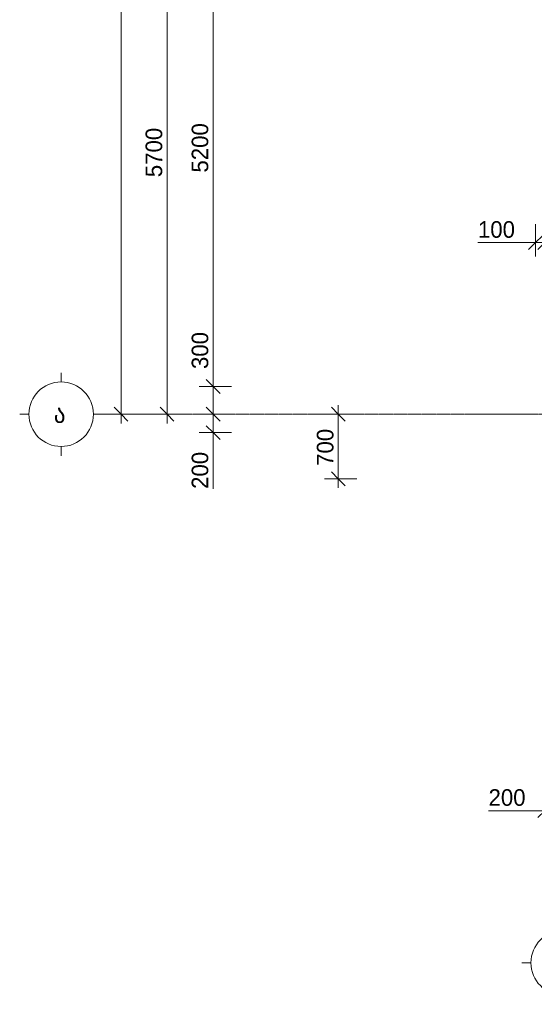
# Model space of a CAD drawing. Header units: millimetres. Extents: x -5900 to 46500, y -6400 to 30095.
# Tile 1 of 12: x -5900 to -313, y -6400 to 4279. Entities that reach past the tile are written whole.
import ezdxf

# ---------------------------------------------------------------- set-up
doc = ezdxf.new("R2010")
doc.units = ezdxf.units.MM
doc.linetypes.add('StructuralPlan-G00_R$0$Grid Line', pattern=[22.225, 12.7, -3.175, 3.175, -3.175])
for name, color, linetype, lineweight in [('StructuralPlan-G00_R$0$A-010-D_DIM', 7, 'Continuous', 5), ('StructuralPlan-G00_R$0$A-010-D_DIM-100', 7, 'Continuous', 5), ('StructuralPlan-G00_R$0$Z-030-M_GRID', 7, 'Continuous', 5), ('StructuralPlan-G00_R$0$Z-033_T_GRIDREF', 7, 'Continuous', 5)]:
    doc.layers.add(name, color=color, linetype=linetype, lineweight=lineweight)
doc.styles.add('StructuralPlan-G00_R$0$Cubicon', font='Cubicon.ttf', dxfattribs={"height": 200})
doc.styles.add('StructuralPlan-G00_R$0$Cubicon_3', font='Cubicon.ttf', dxfattribs={"height": 180})
doc.dimstyles.new('StructuralPlan-G00_R$0$CUB_DIM_1_8', dxfattribs={"dimscale": 304.8, "dimtxt": 181.601257, "dimasz": 0.492126, "dimexe": 0.492126, "dimexo": 0.0625, "dimgap": 0, "dimtad": 1, "dimdec": 0, "dimzin": 0, "dimdsep": 46, "dimtxsty": 'StructuralPlan-G00_R$0$Cubicon_3', "dimblk1": 'StructuralPlan-G00_R$0$_Oblique', "dimblk2": 'StructuralPlan-G00_R$0$_Oblique', "dimsah": 1, "dimcen": 0.09, "dimdle": 0.328084, "dimazin": 0, "dimtfac": 1, "dimtdec": 4, "dimtix": 1, "dimtmove": 0, "dimatfit": 3, "dimfxl": 0.656168, "dimfxlon": 1, "dimtvp": 1, "dimtolj": 1, "dimtzin": 0, "dimarcsym": 2})
doc.dimstyles.new('StructuralPlan-G00_R$0$CUB_DIM_1_8_1', dxfattribs={"dimscale": 304.8, "dimtxt": 181.601257, "dimasz": 0.492126, "dimexe": 0.492126, "dimexo": 0.0625, "dimgap": 0, "dimtad": 1, "dimdec": 0, "dimzin": 0, "dimdsep": 46, "dimtxsty": 'StructuralPlan-G00_R$0$Cubicon_3', "dimblk1": 'StructuralPlan-G00_R$0$_Oblique', "dimblk2": 'StructuralPlan-G00_R$0$_Oblique', "dimsah": 1, "dimcen": 0.09, "dimdle": 0.328084, "dimazin": 0, "dimtfac": 1, "dimtdec": 4, "dimtix": 1, "dimtmove": 1, "dimatfit": 3, "dimfxl": 0.656168, "dimfxlon": 1, "dimtvp": 1, "dimtolj": 1, "dimtzin": 0, "dimarcsym": 2})

# ---------------------------------------------------------------- blocks, each defined once
blk = doc.blocks.new('StructuralPlan-G00_R$0$Grid - 00_CUB_ღერძის თავი-752507-B01_RCW')
at = {"layer": 'StructuralPlan-G00_R$0$Z-033_T_GRIDREF'}
for p, q in [((0, 3.5), (0, 4.5)), ((-3.5, 0), (-4.5, 0)), ((3.5, 0), (4.5, 0)), ((0, -3.5), (0, -4.5))]:
    blk.add_line(p, q, dxfattribs=at)
blk.add_circle((0, 0), 3.5, dxfattribs=at)
blk = doc.blocks.new('StructuralPlan-G00_R$0$DIMBLOCK8-B01_RCW')
at = {"layer": 'StructuralPlan-G00_R$0$A-010-D_DIM-100', "transparency": 16777216}
for p, q in [((-200, -4300), (-200, -4100)), ((0, -4300), (0, -4100)), ((-200, -4300), (-125, -4225)), ((0, -4300), (75, -4225)), ((-810, -4300), (-290, -4300)), ((-300, -4300), (0, -4300)), ((-290, -4300), (-100, -4300)), ((-200, -4300), (-275, -4375)), ((-200, -4300), (-200, -4450)), ((0, -4300), (-75, -4375)), ((0, -4300), (0, -4450))]:
    blk.add_line(p, q, dxfattribs=at)
at = {"layer": 'StructuralPlan-G00_R$0$A-010-D_DIM-100', "color": 0, "transparency": 16777216, "insert": (-810, -4067), "char_height": 180, "width": 502.9, "attachment_point": 1, "line_spacing_factor": 0.931288, "style": 'StructuralPlan-G00_R$0$Cubicon_3'}
blk.add_mtext('200', dxfattribs=at)
blk = doc.blocks.new('StructuralPlan-G00_R$0$_Oblique')
at = {"color": 0, "linetype": 'ByBlock', "lineweight": -2}
blk.add_line((-0.5, -0.5), (0.5, 0.5), dxfattribs=at)
blk = doc.blocks.new('StructuralPlan-G00_R$0$DIMBLOCK55-B01_RCW')
at = {"layer": 'StructuralPlan-G00_R$0$A-010-D_DIM-100', "transparency": 16777216}
for p, q in [((-4800, 17400), (-4875, 17475)), ((-4800, -100), (-4800, 17500)), ((-4800, 17400), (-5000, 17400)), ((-4800, 17400), (-4725, 17325)), ((-4800, 17400), (-4650, 17400)), ((-4800, 0), (-4875, 75)), ((-4800, 0), (-5000, 0)), ((-4800, 0), (-4725, -75)), ((-4800, 0), (-4650, 0))]:
    blk.add_line(p, q, dxfattribs=at)
at = {"layer": 'StructuralPlan-G00_R$0$A-010-D_DIM-100', "color": 0, "transparency": 16777216, "insert": (-5033, 8351), "char_height": 180, "width": 838.16, "attachment_point": 1, "rotation": 90, "line_spacing_factor": 0.931288, "style": 'StructuralPlan-G00_R$0$Cubicon_3'}
blk.add_mtext('17400', dxfattribs=at)
blk = doc.blocks.new('StructuralPlan-G00_R$0$DIMBLOCK56-B01_RCW')
at = {"layer": 'StructuralPlan-G00_R$0$A-010-D_DIM-100', "transparency": 16777216}
for p, q in [((-4300, 5700), (-4375, 5775)), ((-4300, 5700), (-4500, 5700)), ((-4300, -100), (-4300, 5700)), ((-4300, 5700), (-4225, 5625)), ((-4300, 5700), (-4150, 5700)), ((-4300, 0), (-4375, 75)), ((-4300, 0), (-4500, 0)), ((-4300, 0), (-4225, -75)), ((-4300, 0), (-4150, 0))]:
    blk.add_line(p, q, dxfattribs=at)
at = {"layer": 'StructuralPlan-G00_R$0$A-010-D_DIM-100', "color": 0, "transparency": 16777216, "insert": (-4533, 2571), "char_height": 180, "width": 670.53, "attachment_point": 1, "rotation": 90, "line_spacing_factor": 0.931288, "style": 'StructuralPlan-G00_R$0$Cubicon_3'}
blk.add_mtext('5700', dxfattribs=at)
blk = doc.blocks.new('StructuralPlan-G00_R$0$DIMBLOCK59-B01_RCW')
at = {"layer": 'StructuralPlan-G00_R$0$A-010-D_DIM-100', "transparency": 16777216}
for p, q in [((-3800, 0), (-3875, 75)), ((-3800, 0), (-4000, 0)), ((-3800, -300), (-3800, 0)), ((-3800, 0), (-3725, -75)), ((-3800, 0), (-3650, 0)), ((-3800, -290), (-3800, -100)), ((-3800, -200), (-3950, -200)), ((-3800, -200), (-3875, -125)), ((-3800, -200), (-3725, -275)), ((-3800, -200), (-3600, -200)), ((-3800, -810), (-3800, -290))]:
    blk.add_line(p, q, dxfattribs=at)
at = {"layer": 'StructuralPlan-G00_R$0$A-010-D_DIM-100', "color": 0, "transparency": 16777216, "insert": (-4033, -810), "char_height": 180, "width": 502.9, "attachment_point": 1, "rotation": 90, "line_spacing_factor": 0.931288, "style": 'StructuralPlan-G00_R$0$Cubicon_3'}
blk.add_mtext('200', dxfattribs=at)
blk = doc.blocks.new('StructuralPlan-G00_R$0$DIMBLOCK60-B01_RCW')
at = {"layer": 'StructuralPlan-G00_R$0$A-010-D_DIM-100', "transparency": 16777216}
for p, q in [((-3800, 910), (-3800, 390)), ((-3800, 300), (-3875, 375)), ((-3800, 390), (-3800, 150)), ((-3800, 300), (-3950, 300)), ((-3800, 0), (-3800, 300)), ((-3800, 300), (-3725, 225)), ((-3800, 300), (-3600, 300)), ((-3800, 0), (-3875, 75)), ((-3800, 0), (-4000, 0)), ((-3800, 0), (-3725, -75)), ((-3800, 0), (-3650, 0))]:
    blk.add_line(p, q, dxfattribs=at)
at = {"layer": 'StructuralPlan-G00_R$0$A-010-D_DIM-100', "color": 0, "transparency": 16777216, "insert": (-4033, 490), "char_height": 180, "width": 502.9, "attachment_point": 1, "rotation": 90, "line_spacing_factor": 0.931288, "style": 'StructuralPlan-G00_R$0$Cubicon_3'}
blk.add_mtext('300', dxfattribs=at)
blk = doc.blocks.new('StructuralPlan-G00_R$0$DIMBLOCK61-B01_RCW')
at = {"layer": 'StructuralPlan-G00_R$0$A-010-D_DIM-100', "transparency": 16777216}
for p, q in [((-3800, 5500), (-3875, 5575)), ((-3800, 5500), (-3950, 5500)), ((-3800, 300), (-3800, 5500)), ((-3800, 5500), (-3725, 5425)), ((-3800, 5500), (-3600, 5500)), ((-3800, 300), (-3875, 375)), ((-3800, 300), (-3950, 300)), ((-3800, 300), (-3725, 225)), ((-3800, 300), (-3600, 300))]:
    blk.add_line(p, q, dxfattribs=at)
at = {"layer": 'StructuralPlan-G00_R$0$A-010-D_DIM-100', "color": 0, "transparency": 16777216, "insert": (-4033, 2621), "char_height": 180, "width": 670.53, "attachment_point": 1, "rotation": 90, "line_spacing_factor": 0.931288, "style": 'StructuralPlan-G00_R$0$Cubicon_3'}
blk.add_mtext('5200', dxfattribs=at)
blk = doc.blocks.new('StructuralPlan-G00_R$0$DIMBLOCK130-B01_RCW')
at = {"layer": 'StructuralPlan-G00_R$0$A-010-D_DIM-100', "transparency": 16777216}
for p, q in [((-2441, 0), (-2516, 75)), ((-2441, -800), (-2441, 100)), ((-2441, 0), (-2641, 0)), ((-2441, 0), (-2366, -75)), ((-2441, 0), (-2291, 0)), ((-2441, -700), (-2516, -625)), ((-2441, -700), (-2591, -700)), ((-2441, -700), (-2366, -775)), ((-2441, -700), (-2241, -700))]:
    blk.add_line(p, q, dxfattribs=at)
at = {"layer": 'StructuralPlan-G00_R$0$A-010-D_DIM-100', "color": 0, "transparency": 16777216, "insert": (-2674, -560), "char_height": 180, "width": 502.9, "attachment_point": 1, "rotation": 90, "line_spacing_factor": 0.931288, "style": 'StructuralPlan-G00_R$0$Cubicon_3'}
blk.add_mtext('700', dxfattribs=at)
blk = doc.blocks.new('StructuralPlan-G00_R$0$DIMBLOCK139-B01_RCW')
at = {"layer": 'StructuralPlan-G00_R$0$A-010-D_DIM-100', "transparency": 16777216}
for p, q in [((-300, 1861), (-300, 2061)), ((-200, 1861), (-200, 2061)), ((-300, 1861), (-225, 1936)), ((-200, 1861), (-125, 1936)), ((-925, 1861), (-406, 1861)), ((-406, 1861), (-250, 1861)), ((-400, 1861), (-200, 1861)), ((-300, 1861), (-375, 1786)), ((-300, 1861), (-300, 1711)), ((-200, 1861), (-275, 1786)), ((-200, 1861), (-200, 1711))]:
    blk.add_line(p, q, dxfattribs=at)
at = {"layer": 'StructuralPlan-G00_R$0$A-010-D_DIM-100', "color": 0, "transparency": 16777216, "insert": (-925, 2094), "char_height": 180, "width": 502.9, "attachment_point": 1, "line_spacing_factor": 0.931288, "style": 'StructuralPlan-G00_R$0$Cubicon_3'}
blk.add_mtext('100', dxfattribs=at)
blk = doc.blocks.new('StructuralPlan-G00_R')
at = {"layer": 'StructuralPlan-G00_R$0$Z-030-M_GRID', "linetype": 'StructuralPlan-G00_R$0$Grid Line'}
blk.add_line((45600, 0), (-5000, 0), dxfattribs=at)
at = {"layer": 'StructuralPlan-G00_R$0$Z-033_T_GRIDREF', "xscale": 99.99999999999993, "yscale": 99.99999999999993, "zscale": 99.99999999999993}
for p, rotation in [((-5450, 0), 89.99999999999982), ((0, -5950), 180)]:
    blk.add_blockref('StructuralPlan-G00_R$0$Grid - 00_CUB_ღერძის თავი-752507-B01_RCW', p, dxfattribs=dict(at, rotation=rotation))
at = {"layer": 'StructuralPlan-G00_R$0$Z-033_T_GRIDREF', "insert": (-5529.9, 107.1), "char_height": 200, "width": 192.405, "attachment_point": 1, "style": 'StructuralPlan-G00_R$0$Cubicon'}
blk.add_mtext('\\fCubicon|b0|i0|c254|p2|;ა', dxfattribs=at)
at = {"layer": 'StructuralPlan-G00_R$0$A-010-D_DIM'}
for base, p1, p2, override, picture, middle in [((-4800, 17400), (-5000, 0), (-5000, 17400), {"dimpost": '<>', "dimfxl": 17399.999996}, 'StructuralPlan-G00_R$0$DIMBLOCK55-B01_RCW', (-4891.8, 8700)), ((-4300, 5700), (-4500, 0), (-4500, 5700), {"dimpost": '<>', "dimfxl": 5700.000079}, 'StructuralPlan-G00_R$0$DIMBLOCK56-B01_RCW', (-4391.8, 2850)), ((-3800, 5500), (-3600, 300), (-3600, 5500), {"dimpost": '<>', "dimfxl": 5200.000079}, 'StructuralPlan-G00_R$0$DIMBLOCK61-B01_RCW', (-3891.8, 2900)), ((-2441.4, 0), (-2241.4, -700), (-2641.4, 0), {"dimpost": '<>', "dimfxl": 806.225775}, 'StructuralPlan-G00_R$0$DIMBLOCK130-B01_RCW', (-2533.2, -350))]:
    dim = blk.add_linear_dim(base=base, p1=p1, p2=p2, angle=90, dimstyle='StructuralPlan-G00_R$0$CUB_DIM_1_8', override=override, dxfattribs=at)
    dim.commit()
    dim.dimension.update_dxf_attribs({"geometry": picture, "text_midpoint": middle})
for base, p1, p2, override, picture, middle in [((-200, 1861.4), (-300, 2061.4), (-200, 2061.4), {"dimpost": '<>', "dimfxl": 100}, 'StructuralPlan-G00_R$0$DIMBLOCK139-B01_RCW', (-673.3, 1974.5)), ((0, -4300), (-200, -4100), (0, -4100), {"dimpost": '<>', "dimfxl": 199.999934}, 'StructuralPlan-G00_R$0$DIMBLOCK8-B01_RCW', (-558.1, -4186.9))]:
    dim = blk.add_linear_dim(base=base, p1=p1, p2=p2, dimstyle='StructuralPlan-G00_R$0$CUB_DIM_1_8_1', override=override, dxfattribs=at)
    dim.commit()
    dim.dimension.update_dxf_attribs({"geometry": picture, "text_midpoint": middle, "dimtype": 128})
for base, p1, p2, override, picture, middle in [((-3800, 300), (-4000, 0), (-3600, 300), {"dimpost": '<>', "dimfxl": 500}, 'StructuralPlan-G00_R$0$DIMBLOCK60-B01_RCW', (-3913.1, 741.9)), ((-3800, 0), (-3600, -200), (-4000, 0), {"dimpost": '<>', "dimfxl": 447.213595}, 'StructuralPlan-G00_R$0$DIMBLOCK59-B01_RCW', (-3913.1, -558.1))]:
    dim = blk.add_linear_dim(base=base, p1=p1, p2=p2, angle=90, dimstyle='StructuralPlan-G00_R$0$CUB_DIM_1_8_1', override=override, dxfattribs=at)
    dim.commit()
    dim.dimension.update_dxf_attribs({"geometry": picture, "text_midpoint": middle, "dimtype": 128, "text_rotation": 90})

msp = doc.modelspace()

# ---------------------------------------------------------------- block references
msp.add_blockref('StructuralPlan-G00_R', (0, 0))

doc.saveas('drawing.dxf')
